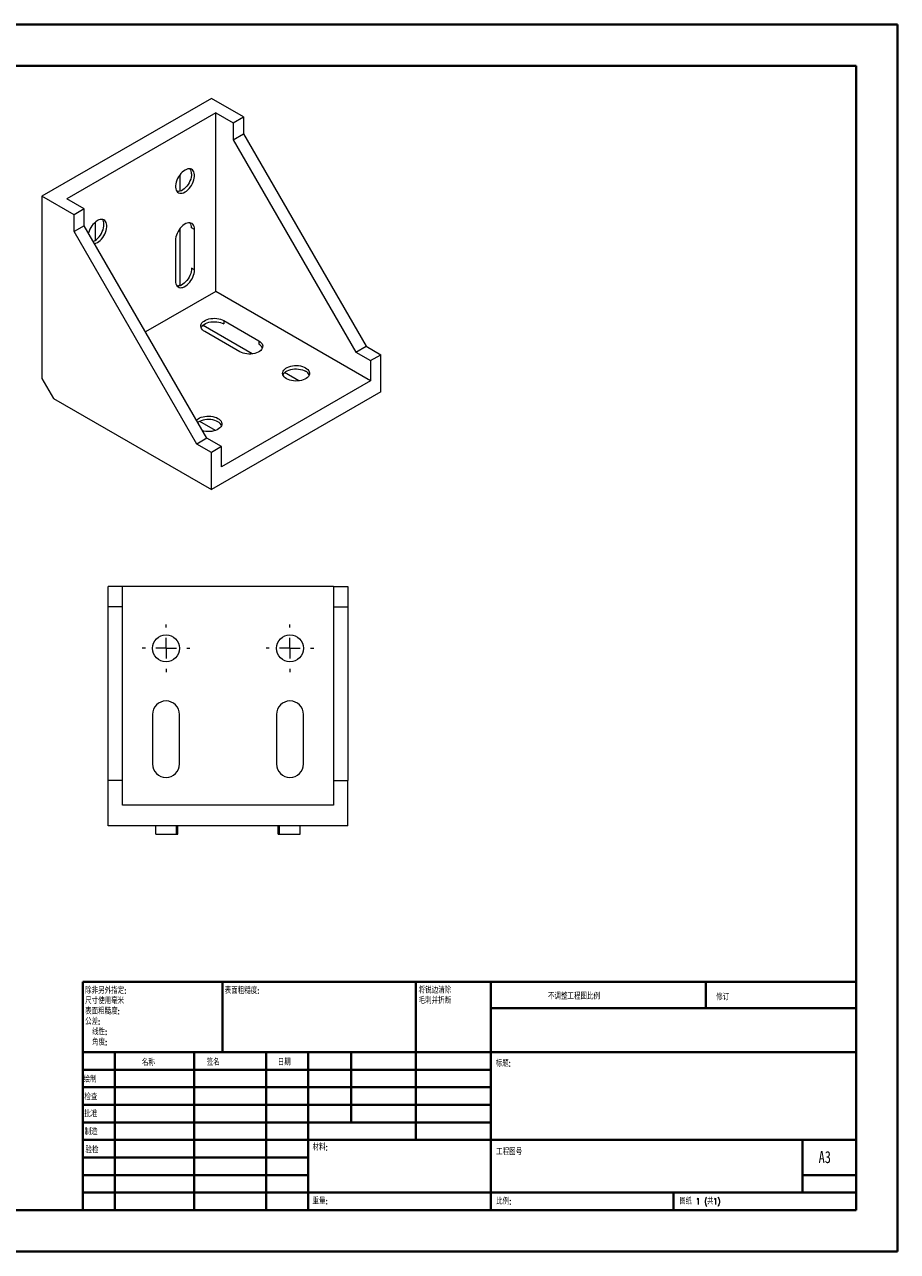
# Model space of a CAD drawing. Header units: millimetres. Extents: x 0 to 420, y 0 to 297.
# Tile 2 of 2: x 209 to 420, y 0 to 297. Entities that reach past the tile are written whole.
import ezdxf

# ---------------------------------------------------------------- set-up
doc = ezdxf.new("R2010")
doc.units = ezdxf.units.MM
doc.styles.add('SLDTEXTSTYLE0', font='TXT', dxfattribs={"width": 0.75, "bigfont": 'bigfont'})
doc.styles.add('SLDTEXTSTYLE1', font='TXT', dxfattribs={"width": 0.75})
doc.styles.add('SLDTEXTSTYLE2', font='TXT', dxfattribs={"width": 0.694444, "bigfont": 'bigfont'})

# ---------------------------------------------------------------- blocks, each defined once
blk = doc.blocks.new('SW_NOTE_0')
at = {"color": 0, "linetype": 'Continuous', "lineweight": 0, "char_height": 1.5, "attachment_point": 1, "style": 'SLDTEXTSTYLE0'}
for s, insert in [('\\M+18FAB锐边\\M+190B4\\M+18F9C', (0, 1.93)), ('\\M+196D1\\M+18E68\\M+19BF3\\M+190DC\\M+19266', (0, -0.57))]:
    blk.add_mtext(s, dxfattribs=dict(at, insert=insert))
blk = doc.blocks.new('SW_NOTE_1')
at = {"color": 0, "linetype": 'Continuous', "lineweight": 0, "char_height": 1.5, "attachment_point": 1, "style": 'SLDTEXTSTYLE0'}
for s, insert in [('\\M+18F9C\\M+194F1另\\M+18A4F\\M+18E77\\M+192E8:', (0, 1.93)), ('\\M+18EDA\\M+190A1\\M+18E67\\M+19770\\M+19F7C\\M+195C4', (0, -0.57)), ('\\M+1955C\\M+196CA\\M+19165糙\\M+19378:', (0, -3.07)), ('\\M+18CF6\\M+18DB7:', (0, -5.57)), ('线\\M+190AB:', (1.69, -8.07)), ('\\M+18A70\\M+19378:', (1.69, -10.57))]:
    blk.add_mtext(s, dxfattribs=dict(at, insert=insert))
blk = doc.blocks.new('SW_CENTERMARKSYMBOL_2')
at = {"color": 0, "linetype": 'Continuous', "lineweight": 0}
for p, q in [((0, 5), (0, 5.75)), ((-5, 0), (-5.75, 0)), ((0, 0), (-2.5, 0)), ((0, 0), (0, 2.5)), ((0, 0), (0, -2.5)), ((0, 0), (2.5, 0)), ((5, 0), (5.75, 0)), ((0, -5), (0, -5.75))]:
    blk.add_line(p, q, dxfattribs=at)
blk = doc.blocks.new('SW_CENTERMARKSYMBOL_3')
at = {"color": 0, "linetype": 'Continuous', "lineweight": 0}
for p, q in [((0, 5), (0, 5.75)), ((-5, 0), (-5.75, 0)), ((0, 0), (-2.5, 0)), ((0, 0), (0, 2.5)), ((0, 0), (0, -2.5)), ((0, 0), (2.5, 0)), ((5, 0), (5.75, 0)), ((0, -5), (0, -5.75))]:
    blk.add_line(p, q, dxfattribs=at)

msp = doc.modelspace()

# ---------------------------------------------------------------- linework, layer by layer
at = {"color": 7, "linetype": 'Continuous', "lineweight": 40}
for p, q in [((0.08, 297.21), (420.08, 297.21)), ((420.08, 0.21), (420.08, 297.21)), ((25.08, 287.21), (410.08, 287.21)), ((410.08, 287.21), (410.08, 10.21)), ((222.88, 65.46), (410.08, 65.46)), ((222.88, 65.46), (222.88, 10.21)), ((256.68, 48.46), (256.68, 65.46)), ((303.48, 65.46), (303.48, 27.21)), ((321.68, 65.46), (321.68, 10.21)), ((373.68, 59.09), (373.68, 65.46)), ((410.08, 59.09), (321.68, 59.09)), ((410.08, 48.46), (222.88, 48.46)), ((230.68, 48.46), (230.68, 10.21)), ((249.87, 48.46), (249.87, 10.21)), ((267.28, 48.46), (267.28, 10.21)), ((277.48, 10.21), (277.48, 48.46)), ((287.88, 31.46), (287.88, 48.46)), ((321.68, 44.21), (222.88, 44.21)), ((321.68, 39.96), (222.88, 39.96)), ((321.68, 35.71), (222.88, 35.71)), ((321.68, 31.46), (222.88, 31.46)), ((277.48, 27.21), (222.88, 27.21)), ((277.48, 27.21), (410.08, 27.21)), ((397.08, 14.46), (397.08, 27.21)), ((277.48, 22.96), (222.88, 22.96)), ((277.48, 18.71), (222.88, 18.71)), ((410.08, 18.71), (397.08, 18.71)), ((222.88, 14.46), (410.08, 14.46)), ((365.88, 10.21), (365.88, 14.46)), ((25.08, 10.21), (410.08, 10.21)), ((0.08, 0.21), (420.08, 0.21))]:
    msp.add_line(p, q, dxfattribs=at)
at = {"color": 7, "linetype": 'Continuous', "lineweight": 15}
for p, q in [((254.02, 279.34), (213.01, 255.66)), ((261.8, 274.85), (254.02, 279.34)), ((255.08, 275.87), (219.02, 255.05)), ((255.08, 275.87), (259.32, 273.42)), ((255.08, 232.59), (255.08, 275.87)), ((259.32, 273.42), (261.8, 274.85)), ((259.32, 273.42), (259.32, 269.34)), ((261.8, 274.85), (261.8, 270.77)), ((259.32, 269.34), (261.8, 270.77)), ((261.8, 270.77), (291.5, 219.33)), ((259.32, 269.34), (289.02, 217.9)), ((246.42, 260.86), (246.42, 256.86)), ((220.79, 251.17), (213.01, 255.66)), ((213.01, 255.66), (213.01, 211.57)), ((223.26, 252.6), (219.02, 255.05)), ((223.26, 252.6), (220.79, 251.17)), ((223.26, 248.52), (223.26, 252.6)), ((220.79, 247.09), (220.79, 251.17)), ((223.26, 248.52), (220.79, 247.09)), ((250.48, 195.65), (220.79, 247.09)), ((252.96, 197.08), (223.26, 248.52)), ((225.91, 249.37), (225.91, 244.95)), ((246.42, 247.79), (246.42, 234.13)), ((249.95, 247.6), (249.25, 248.01)), ((249.95, 237.8), (249.95, 247.6)), ((245.36, 244.95), (245.36, 235.15)), ((249.95, 237.8), (249.25, 238.21)), ((255.08, 232.59), (238.11, 222.8)), ((246.42, 234.13), (246.07, 233.92)), ((246.56, 234.04), (246.42, 234.13)), ((292.56, 210.96), (255.08, 232.59)), ((252.08, 224.33), (251.72, 224.12)), ((252.08, 224.49), (252.08, 224.33)), ((263.91, 217.49), (252.08, 224.33)), ((260.91, 218), (252.43, 222.9)), ((257.03, 225.55), (265.51, 220.65)), ((257.03, 225.55), (257.03, 224.74)), ((265.51, 220.65), (265.51, 219.84)), ((289.02, 217.9), (291.5, 219.33)), ((289.02, 217.9), (292.56, 215.86)), ((291.5, 219.33), (295.03, 217.29)), ((292.56, 215.86), (295.03, 217.29)), ((295.03, 208.31), (295.03, 217.29)), ((292.56, 215.86), (292.56, 210.96)), ((213.01, 211.57), (215.84, 206.67)), ((292.56, 210.96), (256.5, 190.14)), ((275.22, 210.96), (271.76, 212.96)), ((295.03, 208.31), (254.02, 184.63)), ((215.84, 206.67), (254.02, 184.63)), ((255.02, 198.95), (251.2, 201.16)), ((252.96, 197.08), (250.48, 195.65)), ((256.5, 195.04), (252.96, 197.08)), ((254.02, 193.61), (250.48, 195.65)), ((256.5, 195.04), (254.02, 193.61)), ((254.02, 184.63), (254.02, 193.61)), ((256.5, 190.14), (256.5, 195.04)), ((232.55, 161.22), (229.05, 161.22)), ((229.05, 156.22), (229.05, 161.22)), ((232.55, 156.22), (232.55, 161.22)), ((283.55, 161.22), (232.55, 161.22)), ((283.55, 161.22), (287.05, 161.22)), ((283.55, 161.22), (283.55, 156.22)), ((287.05, 161.22), (287.05, 156.22)), ((232.55, 156.22), (229.05, 156.22)), ((229.05, 114.22), (229.05, 156.22)), ((232.55, 114.22), (232.55, 156.22)), ((283.55, 156.22), (287.05, 156.22)), ((283.55, 156.22), (283.55, 114.22)), ((287.05, 156.22), (287.05, 114.22)), ((239.8, 130.22), (239.8, 118.22)), ((246.3, 118.22), (246.3, 130.22)), ((269.8, 130.22), (269.8, 118.22)), ((276.3, 118.22), (276.3, 130.22)), ((229.05, 103.22), (229.05, 114.22)), ((232.55, 114.22), (229.05, 114.22)), ((232.55, 108.22), (232.55, 114.22)), ((283.55, 114.22), (283.55, 108.22)), ((283.55, 114.22), (287.05, 114.22)), ((287.05, 103.22), (287.05, 114.22)), ((283.55, 108.22), (232.55, 108.22)), ((287.05, 103.22), (229.05, 103.22)), ((240.55, 101.22), (240.55, 103.22)), ((240.55, 101.22), (245.55, 101.22)), ((245.55, 101.22), (245.55, 103.22)), ((245.55, 101.22), (245.9, 101.22)), ((245.9, 101.22), (245.9, 103.22)), ((270.2, 101.22), (270.2, 103.22)), ((270.2, 101.22), (270.55, 101.22)), ((270.55, 101.22), (270.55, 103.22)), ((270.55, 101.22), (275.55, 101.22)), ((275.55, 101.22), (275.55, 103.22))]:
    msp.add_line(p, q, dxfattribs=at)
at = {"color": 7, "linetype": 'Continuous', "lineweight": 15, "flags": 128}
for points in [[(247.66, 261.99), (247.31, 261.76), (246.98, 261.48), (246.66, 261.15), (246.36, 260.78), (246.09, 260.38), (245.86, 259.95), (245.67, 259.51), (245.52, 259.07), (245.42, 258.63), (245.36, 258.21), (245.36, 257.82), (245.42, 257.45), (245.52, 257.13), (245.67, 256.86), (245.86, 256.64), (246.09, 256.49), (246.36, 256.4), (246.66, 256.37), (246.98, 256.41), (247.31, 256.51), (247.66, 256.68), (248, 256.91), (248.33, 257.19), (248.65, 257.52), (248.95, 257.89), (249.22, 258.29), (249.45, 258.72), (249.65, 259.16), (249.8, 259.6), (249.9, 260.04), (249.95, 260.46), (249.95, 260.86), (249.9, 261.22), (249.8, 261.54), (249.65, 261.81), (249.45, 262.03), (249.22, 262.18), (248.95, 262.28), (248.65, 262.3), (248.33, 262.26), (248, 262.16), (247.66, 261.99)], [(249.25, 261.07), (249.22, 260.66), (249.15, 260.23), (249.02, 259.79), (248.85, 259.35), (248.63, 258.91), (248.38, 258.5), (248.1, 258.11), (247.79, 257.76), (247.46, 257.45), (247.12, 257.2), (246.78, 257), (246.44, 256.86), (246.11, 256.79), (245.8, 256.78), (245.72, 256.79)], [(225.46, 244.71), (225.56, 244.75), (225.91, 244.95), (226.25, 245.21), (226.58, 245.51), (226.89, 245.86), (227.17, 246.25), (227.42, 246.67), (227.63, 247.1), (227.81, 247.54), (227.93, 247.98), (228.01, 248.41), (228.03, 248.83), (228.01, 249.21), (227.93, 249.55), (227.81, 249.85), (227.68, 250.04)], [(225.78, 244.17), (226.1, 244.27), (226.44, 244.44), (226.79, 244.66), (227.12, 244.95), (227.44, 245.27), (227.74, 245.64), (228.01, 246.05), (228.24, 246.47), (228.43, 246.91), (228.58, 247.36), (228.68, 247.79), (228.73, 248.21), (228.73, 248.61), (228.68, 248.97), (228.58, 249.29), (228.43, 249.57), (228.24, 249.78), (228.01, 249.94), (227.74, 250.03), (227.44, 250.06), (227.12, 250.02), (226.79, 249.91), (226.44, 249.74), (226.44, 249.74)], [(249.95, 247.6), (249.93, 247.98), (249.85, 248.32), (249.73, 248.62), (249.56, 248.86), (249.34, 249.05), (249.09, 249.17), (248.81, 249.23), (248.5, 249.23), (248.17, 249.15), (247.83, 249.02), (247.48, 248.82), (247.15, 248.56), (246.82, 248.26), (246.51, 247.91), (246.22, 247.52), (245.97, 247.1), (245.76, 246.67), (245.59, 246.23), (245.46, 245.79), (245.38, 245.36), (245.36, 244.95)], [(245.36, 235.15), (245.38, 234.77), (245.46, 234.42), (245.59, 234.13), (245.76, 233.88), (245.97, 233.7), (246.22, 233.57), (246.51, 233.51), (246.82, 233.52), (247.15, 233.59), (247.48, 233.73), (247.83, 233.93), (248.17, 234.18), (248.5, 234.49), (248.81, 234.84), (249.09, 235.23), (249.34, 235.64), (249.56, 236.07), (249.73, 236.52), (249.85, 236.96), (249.93, 237.39), (249.95, 237.8)], [(249.25, 238.21), (249.22, 237.8), (249.15, 237.37), (249.02, 236.93), (248.85, 236.48), (248.63, 236.05), (248.38, 235.63), (248.1, 235.25), (247.79, 234.9), (247.46, 234.59), (247.12, 234.33), (246.78, 234.14), (246.44, 234), (246.11, 233.93), (245.8, 233.92), (245.72, 233.93)], [(252.43, 222.9), (252.11, 223.11), (251.85, 223.35), (251.66, 223.61), (251.53, 223.88), (251.48, 224.16), (251.5, 224.44), (251.59, 224.71), (251.75, 224.98), (251.98, 225.22), (252.26, 225.45), (252.61, 225.65), (253, 225.81), (253.43, 225.95), (253.89, 226.04), (254.36, 226.09), (254.85, 226.1), (255.33, 226.07), (255.8, 226), (256.25, 225.88), (256.66, 225.74), (257.03, 225.55)], [(251.56, 223.82), (251.59, 223.89), (251.75, 224.16), (251.98, 224.41), (252.26, 224.63), (252.61, 224.83), (253, 225), (253.43, 225.13), (253.89, 225.22), (254.36, 225.27), (254.85, 225.28), (255.33, 225.25), (255.8, 225.18), (256.25, 225.07), (256.66, 224.92), (257.03, 224.74)], [(265.51, 220.65), (265.83, 220.44), (266.09, 220.2), (266.28, 219.95), (266.41, 219.68), (266.46, 219.4), (266.44, 219.12), (266.35, 218.84), (266.19, 218.58), (265.96, 218.33), (265.68, 218.1), (265.33, 217.91), (264.94, 217.74), (264.51, 217.61), (264.05, 217.52), (263.58, 217.46), (263.09, 217.45), (262.61, 217.48), (262.14, 217.56), (261.69, 217.67), (261.28, 217.82), (260.91, 218)], [(272.23, 211.47), (271.91, 211.68), (271.65, 211.92), (271.46, 212.18), (271.33, 212.45), (271.28, 212.73), (271.3, 213.01), (271.39, 213.28), (271.55, 213.55), (271.77, 213.79), (272.06, 214.02), (272.41, 214.22), (272.8, 214.38), (273.23, 214.52), (273.69, 214.61), (274.16, 214.66), (274.65, 214.67), (275.13, 214.64), (275.6, 214.57), (276.05, 214.45), (276.46, 214.31), (276.82, 214.12), (277.14, 213.91), (277.4, 213.67), (277.59, 213.42), (277.72, 213.14), (277.77, 212.87), (277.76, 212.59), (277.67, 212.31), (277.51, 212.05), (277.28, 211.8), (276.99, 211.57), (276.65, 211.37), (276.26, 211.21), (275.83, 211.08), (275.37, 210.98), (274.89, 210.93), (274.41, 210.92), (273.92, 210.95), (273.45, 211.03), (273.01, 211.14), (272.6, 211.29), (272.23, 211.47)], [(271.35, 212.39), (271.39, 212.47), (271.55, 212.73), (271.77, 212.98), (272.06, 213.2), (272.41, 213.4), (272.8, 213.57), (273.23, 213.7), (273.69, 213.79), (274.16, 213.84), (274.65, 213.85), (275.13, 213.82), (275.6, 213.75), (276.05, 213.64), (276.46, 213.49), (276.82, 213.31)], [(250.45, 201.43), (250.56, 201.55), (250.85, 201.77), (251.19, 201.97), (251.58, 202.14), (252.01, 202.27), (252.47, 202.36), (252.95, 202.41), (253.43, 202.42), (253.92, 202.39), (254.39, 202.32), (254.83, 202.21), (255.24, 202.06), (255.61, 201.88), (255.93, 201.66), (256.19, 201.43), (256.38, 201.17), (256.51, 200.9), (256.56, 200.62), (256.54, 200.34), (256.45, 200.06), (256.29, 199.8), (256.07, 199.55), (255.78, 199.33), (255.43, 199.13), (255.04, 198.96), (254.61, 198.83), (254.15, 198.74), (253.68, 198.69), (253.19, 198.68), (252.71, 198.71), (252.24, 198.78), (251.94, 198.85)], [(256.49, 200.14), (256.38, 200.35), (256.19, 200.61), (255.93, 200.85), (255.61, 201.06), (255.24, 201.24), (254.83, 201.39), (254.39, 201.5), (253.92, 201.58), (253.43, 201.61), (252.95, 201.6), (252.47, 201.55), (252.01, 201.45), (251.58, 201.32), (251.19, 201.16), (250.85, 200.96), (250.76, 200.89)]]:
    msp.add_lwpolyline(points, dxfattribs=at)
at = {"color": 7, "linetype": 'Continuous', "lineweight": 15}
for centre in [(243.05, 146.22), (273.05, 146.22)]:
    msp.add_circle(centre, 3.25, dxfattribs=at)
for centre, radius, start, end in [((247.34, 261.17), 1.91, 357.036, 35.813), ((229.22, 245.47), 5.1, 122.9711, 165.4176), ((247.34, 248.11), 1.91, 357.036, 35.813), ((264.64, 218.14), 1.91, 24.1968, 62.967), ((275.96, 211.6), 1.91, 24.1968, 62.967), ((243.05, 130.22), 3.25, 0, 180), ((273.05, 130.22), 3.25, 0, 180), ((243.05, 118.22), 3.25, 180, 0), ((273.05, 118.22), 3.25, 180, 0)]:
    msp.add_arc(centre, radius, start, end, dxfattribs=at)

# ---------------------------------------------------------------- block references
at = {"color": 7, "linetype": 'Continuous', "lineweight": 0}
for name, p in [('SW_CENTERMARKSYMBOL_2', (243.05, 146.22)), ('SW_CENTERMARKSYMBOL_3', (273.05, 146.22)), ('SW_NOTE_1', (223.47, 62.2)), ('SW_NOTE_0', (304.19, 62.28))]:
    msp.add_blockref(name, p, dxfattribs=at)

# ---------------------------------------------------------------- texts
at = {"color": 7, "linetype": 'Continuous', "lineweight": 0, "attachment_point": 1}
for s, insert, char_height, style in [('\\M+1955C\\M+196CA\\M+19165糙\\M+19378:', (257.25, 64.13), 1.5, 'SLDTEXTSTYLE0'), ('\\M+19573调\\M+190AE\\M+18D48\\M+192F6图\\M+194E4\\M+197E1', (335.49, 62.75), 1.5, 'SLDTEXTSTYLE0'), ('\\M+18F43订', (376.21, 62.55), 1.5, 'SLDTEXTSTYLE0'), ('\\M+196BC\\M+18FCC', (237.2, 46.72), 1.5, 'SLDTEXTSTYLE0'), ('签\\M+196BC', (252.91, 46.78), 1.5, 'SLDTEXTSTYLE0'), ('\\M+193FA\\M+18AFA', (270.09, 46.79), 1.5, 'SLDTEXTSTYLE0'), ('标题:', (322.84, 46.49), 1.5, 'SLDTEXTSTYLE0'), ('绘\\M+190A7', (223.09, 42.64), 1.5, 'SLDTEXTSTYLE0'), ('检查', (223.29, 38.37), 1.5, 'SLDTEXTSTYLE0'), ('\\M+194E1\\M+18F79', (223.28, 34.28), 1.5, 'SLDTEXTSTYLE0'), ('\\M+190A7\\M+191A2', (223.33, 29.95), 1.5, 'SLDTEXTSTYLE0'), ('验检', (223.55, 25.56), 1.5, 'SLDTEXTSTYLE0'), ('\\M+18DDE\\M+197BF:', (278.52, 26.2), 1.5, 'SLDTEXTSTYLE0'), ('\\M+18D48\\M+192F6图\\M+18D86', (322.95, 25.08), 1.5, 'SLDTEXTSTYLE0'), ('A3', (401, 24.52), 2.91, 'SLDTEXTSTYLE1'), ('\\M+18F64\\M+197CA:', (278.5, 13.16), 1.4986, 'SLDTEXTSTYLE0'), ('\\M+194E4\\M+197E1:', (322.95, 13.11), 1.5, 'SLDTEXTSTYLE0'), ('图纸 1 (\\M+18BA41)', (367.36, 13.11), 1.5, 'SLDTEXTSTYLE2')]:
    msp.add_mtext(s, dxfattribs=dict(at, insert=insert, char_height=char_height, style=style))

doc.saveas('drawing.dxf')
